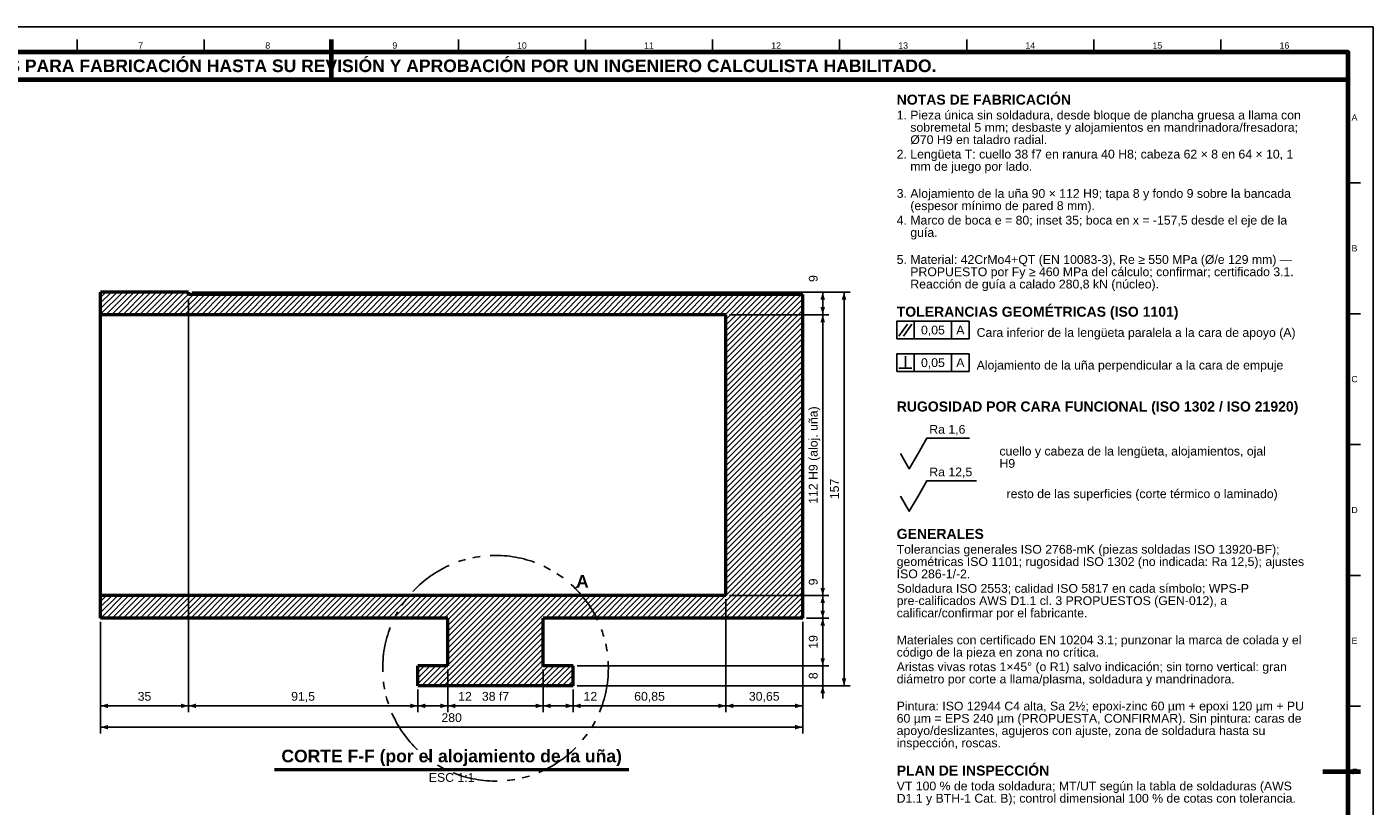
# Model space of a CAD drawing. Header units: millimetres. Extents: x 0 to 841, y 0 to 594.
# Tile 3 of 3: x 304 to 841, y 283 to 594. Entities that reach past the tile are written whole.
import ezdxf
from ezdxf.enums import TextEntityAlignment as Align

# ---------------------------------------------------------------- set-up
doc = ezdxf.new("R2010")
doc.units = ezdxf.units.MM
doc.linetypes.add('FANTASMA', pattern=[35, 18, -4, 3, -3, 3, -4])
for name, color, linetype, lineweight in [('ACH', 7, 'CONTINUOUS', 13), ('COTA', 7, 'CONTINUOUS', 25), ('FANT', 7, 'FANTASMA', 25), ('FINA', 7, 'CONTINUOUS', 25), ('MARCO', 7, 'CONTINUOUS', 70), ('TXT', 7, 'CONTINUOUS', 25), ('VIS', 7, 'CONTINUOUS', 50)]:
    doc.layers.add(name, color=color, linetype=linetype, lineweight=lineweight)
doc.styles.add('STD', font='LiberationSans-Regular.ttf')
doc.styles.add('STDB', font='LiberationSans-Bold.ttf')

msp = doc.modelspace()

# ---------------------------------------------------------------- hatches: boundary and pattern name
at = {"layer": 'ACH'}
h = msp.add_hatch(dxfattribs=at)
h.set_pattern_fill('ANSI31', scale=0.5)
h.paths.add_polyline_path([(460, 331.25), (460, 339.25), (472, 339.25), (472, 358.25), (333.5, 358.25), (333.5, 367.25), (582.85, 367.25), (582.85, 479.25), (333.5, 479.25), (333.5, 488.25), (368.5, 488.25), (368.5, 487.25), (613.5, 487.25), (613.5, 358.25), (510, 358.25), (510, 339.25), (522, 339.25), (522, 331.25)])

# ---------------------------------------------------------------- linework, layer by layer
at = {"layer": 'COTA'}
for p, q in [((368.5, 485.75), (368.5, 320.75)), ((368.5, 485.75), (368.5, 320.75)), ((370, 488.25), (624, 488.25)), ((370, 488.25), (632.5, 488.25)), ((621.5, 479.25), (621.5, 488.25)), ((630, 331.25), (630, 488.25)), ((584.35, 479.25), (624, 479.25)), ((584.35, 479.25), (624, 479.25)), ((621.5, 367.25), (621.5, 479.25)), ((651.9, 470.73), (655.3, 475.53)), ((653.7, 470.73), (657.1, 475.53)), ((658, 469.63), (658, 476.63)), ((672.9, 469.63), (672.9, 476.63)), ((654.5, 457.93), (654.5, 462.73)), ((658, 456.63), (658, 463.63)), ((672.9, 456.63), (672.9, 463.63)), ((651.9, 457.93), (657.1, 457.93)), ((582.85, 365.75), (582.85, 320.75)), ((582.85, 365.75), (582.85, 320.75)), ((584.35, 367.25), (624, 367.25)), ((584.35, 367.25), (624, 367.25)), ((621.5, 358.25), (621.5, 367.25)), ((333.5, 356.75), (333.5, 320.75)), ((333.5, 356.75), (333.5, 312.25)), ((613.5, 356.75), (613.5, 320.75)), ((613.5, 356.75), (613.5, 312.25)), ((615, 358.25), (624, 358.25)), ((615, 358.25), (624, 358.25)), ((621.5, 339.25), (621.5, 358.25)), ((621.5, 339.25), (621.5, 344.25)), ((523.5, 339.25), (624, 339.25)), ((523.5, 339.25), (624, 339.25)), ((621.5, 331.25), (621.5, 339.25)), ((472, 337.75), (472, 320.75)), ((472, 337.75), (472, 320.75)), ((510, 337.75), (510, 320.75)), ((510, 337.75), (510, 320.75)), ((460, 329.75), (460, 320.75)), ((460, 329.75), (460, 320.75)), ((522, 329.75), (522, 320.75)), ((522, 329.75), (522, 320.75)), ((523.5, 331.25), (624, 331.25)), ((523.5, 331.25), (632.5, 331.25)), ((621.5, 331.25), (621.5, 326.25)), ((333.5, 323.25), (368.5, 323.25)), ((368.5, 323.25), (460, 323.25)), ((460, 323.25), (472, 323.25)), ((472, 323.25), (510, 323.25)), ((510, 323.25), (522, 323.25)), ((522, 323.25), (582.85, 323.25)), ((582.85, 323.25), (613.5, 323.25)), ((333.5, 314.75), (613.5, 314.75))]:
    msp.add_line(p, q, dxfattribs=at)
for points in [[(651, 469.63), (679.9, 469.63), (679.9, 476.63), (651, 476.63)], [(651, 456.63), (679.9, 456.63), (679.9, 463.63), (651, 463.63)]]:
    msp.add_lwpolyline(points, close=True, dxfattribs=at)
for points in [[(659.5, 423.93), (663, 430.03), (679.99, 430.03)], [(652.5, 423.93), (656, 417.83), (659.5, 423.93)], [(659.5, 406.93), (663, 413.03), (682.82, 413.03)], [(652.5, 406.93), (656, 400.83), (659.5, 406.93)]]:
    msp.add_lwpolyline(points, dxfattribs=at)
for points in [[(621.5, 488.25), (620.6, 485.25), (622.4, 485.25)], [(630, 488.25), (629.1, 485.25), (630.9, 485.25)], [(621.5, 479.25), (622.4, 482.25), (620.6, 482.25)], [(621.5, 479.25), (620.6, 476.25), (622.4, 476.25)], [(621.5, 367.25), (622.4, 370.25), (620.6, 370.25)], [(621.5, 367.25), (620.6, 364.25), (622.4, 364.25)], [(621.5, 358.25), (622.4, 361.25), (620.6, 361.25)], [(621.5, 358.25), (620.6, 355.25), (622.4, 355.25)], [(621.5, 339.25), (622.4, 342.25), (620.6, 342.25)], [(621.5, 339.25), (622.4, 342.25), (620.6, 342.25)], [(630, 331.25), (630.9, 334.25), (629.1, 334.25)], [(621.5, 331.25), (620.6, 328.25), (622.4, 328.25)], [(333.5, 323.25), (336.5, 322.35), (336.5, 324.15)], [(368.5, 323.25), (365.5, 324.15), (365.5, 322.35)], [(368.5, 323.25), (371.5, 322.35), (371.5, 324.15)], [(460, 323.25), (457, 324.15), (457, 322.35)], [(460, 323.25), (463, 322.35), (463, 324.15)], [(472, 323.25), (469, 324.15), (469, 322.35)], [(472, 323.25), (475, 322.35), (475, 324.15)], [(510, 323.25), (507, 324.15), (507, 322.35)], [(510, 323.25), (513, 322.35), (513, 324.15)], [(522, 323.25), (519, 324.15), (519, 322.35)], [(522, 323.25), (525, 322.35), (525, 324.15)], [(582.85, 323.25), (579.85, 324.15), (579.85, 322.35)], [(582.85, 323.25), (585.85, 322.35), (585.85, 324.15)], [(613.5, 323.25), (610.5, 324.15), (610.5, 322.35)], [(333.5, 314.75), (336.5, 313.85), (336.5, 315.65)], [(613.5, 314.75), (610.5, 315.65), (610.5, 313.85)]]:
    msp.add_solid(points, dxfattribs=at)
at = {"layer": 'FANT'}
msp.add_line((522.82, 370.07), (523.65, 370.9), dxfattribs=at)
msp.add_circle((491, 338.25), 45, dxfattribs=at)
at = {"layer": 'FINA'}
for p, q in [((324.12, 584), (324.12, 589)), ((374.81, 584), (374.81, 589)), ((425.5, 584), (425.5, 589)), ((476.19, 584), (476.19, 589)), ((526.88, 584), (526.88, 589)), ((577.56, 584), (577.56, 589)), ((628.25, 584), (628.25, 589)), ((678.94, 584), (678.94, 589)), ((729.62, 584), (729.62, 589)), ((780.31, 584), (780.31, 589)), ((831, 531.82), (836, 531.82)), ((831, 479.64), (836, 479.64)), ((831, 427.45), (836, 427.45)), ((831, 375.27), (836, 375.27)), ((831, 323.09), (836, 323.09))]:
    msp.add_line(p, q, dxfattribs=at)
msp.add_lwpolyline([(0, 0), (841, 0), (841, 594), (0, 594)], close=True, dxfattribs=at)
at = {"layer": 'MARCO'}
for p, q in [((425.5, 589), (425.5, 574)), ((836, 297), (821, 297))]:
    msp.add_line(p, q, dxfattribs=at)
for points in [[(20, 10), (831, 10), (831, 584), (20, 584)], [(20, 573), (831, 573), (831, 584), (20, 584)]]:
    msp.add_lwpolyline(points, close=True, dxfattribs=at)
at = {"layer": 'VIS'}
msp.add_line((402.84, 297.85), (544.16, 297.85), dxfattribs=at)
for points in [[(368.5, 488.25), (333.5, 488.25)], [(333.5, 479.25), (333.5, 488.25)], [(368.5, 487.25), (368.5, 488.25)], [(613.5, 487.25), (368.5, 487.25)], [(613.5, 358.25), (613.5, 487.25)], [(582.85, 479.25), (333.5, 479.25)], [(333.5, 367.25), (333.5, 479.25)], [(582.85, 367.25), (582.85, 479.25)], [(582.85, 367.25), (333.5, 367.25)], [(333.5, 358.25), (333.5, 367.25)], [(472, 358.25), (333.5, 358.25)], [(472, 339.25), (472, 358.25)], [(510, 339.25), (510, 358.25)], [(613.5, 358.25), (510, 358.25)], [(460, 331.25), (460, 339.25)], [(472, 339.25), (460, 339.25)], [(522, 339.25), (510, 339.25)], [(522, 331.25), (522, 339.25)], [(522, 331.25), (460, 331.25)]]:
    msp.add_lwpolyline(points, dxfattribs=at)

# ---------------------------------------------------------------- texts
at = {"layer": 'TXT'}
for s, height, style, p in [('7', 2.5, 'STD', (349.47, 586.6)), ('8', 2.5, 'STD', (400.16, 586.6)), ('9', 2.5, 'STD', (450.84, 586.6)), ('10', 2.5, 'STD', (501.53, 586.6)), ('11', 2.5, 'STD', (552.22, 586.6)), ('12', 2.5, 'STD', (602.91, 586.6)), ('13', 2.5, 'STD', (653.59, 586.6)), ('14', 2.5, 'STD', (704.28, 586.6)), ('15', 2.5, 'STD', (754.97, 586.6)), ('16', 2.5, 'STD', (805.66, 586.6)), ('ESTOS PLANOS NO SON VÁLIDOS PARA FABRICACIÓN HASTA SU REVISIÓN Y APROBACIÓN POR UN INGENIERO CALCULISTA HABILITADO.', 5, 'STDB', (425.5, 578.5)), ('A', 2.5, 'STD', (833.6, 557.91)), ('B', 2.5, 'STD', (833.6, 505.73)), ('0,05', 3.5, 'STD', (665.45, 473.13)), ('A', 3.5, 'STD', (676.4, 473.13)), ('0,05', 3.5, 'STD', (665.45, 460.13)), ('A', 3.5, 'STD', (676.4, 460.13)), ('C', 2.5, 'STD', (833.6, 453.55)), ('D', 2.5, 'STD', (833.6, 401.36)), ('A', 5, 'STDB', (525.65, 372.9)), ('E', 2.5, 'STD', (833.6, 349.18)), ('F', 2.5, 'STD', (833.6, 297))]:
    msp.add_text(s, height=height, dxfattribs=dict(at, style=style)).set_placement(p, align=Align.MIDDLE_CENTER)
for s, height, style, p in [('NOTAS DE FABRICACIÓN', 4, 'STDB', (651, 567)), ('1. Pieza única sin soldadura, desde bloque de plancha gruesa a llama con', 3.5, 'STD', (651, 560.6)), ('    sobremetal 5 mm; desbaste y alojamientos en mandrinadora/fresadora;', 3.5, 'STD', (651, 555.7)), ('    Ø70 H9 en taladro radial.', 3.5, 'STD', (651, 550.8)), ('2. Lengüeta T: cuello 38 f7 en ranura 40 H8; cabeza 62 × 8 en 64 × 10, 1', 3.5, 'STD', (651, 545.03)), ('    mm de juego por lado.', 3.5, 'STD', (651, 540.13)), ('3. Alojamiento de la uña 90 × 112 H9; tapa 8 y fondo 9 sobre la bancada', 3.5, 'STD', (651, 529.35)), ('    (espesor mínimo de pared 8 mm).', 3.5, 'STD', (651, 524.45)), ('4. Marco de boca e = 80; inset 35; boca en x = -157,5 desde el eje de la', 3.5, 'STD', (651, 518.68)), ('    guía.', 3.5, 'STD', (651, 513.78)), ('5. Material: 42CrMo4+QT (EN 10083-3), Re ≥ 550 MPa (Ø/e 129 mm) —', 3.5, 'STD', (651, 503)), ('    PROPUESTO por Fy ≥ 460 MPa del cálculo; confirmar; certificado 3.1.', 3.5, 'STD', (651, 498.1)), ('    Reacción de guía a calado 280,8 kN (núcleo).', 3.5, 'STD', (651, 493.2)), ('TOLERANCIAS GEOMÉTRICAS (ISO 1101)', 4, 'STDB', (651, 482.43)), ('RUGOSIDAD POR CARA FUNCIONAL (ISO 1302 / ISO 21920)', 4, 'STDB', (651, 444.63)), ('GENERALES', 4, 'STDB', (651, 393.83)), ('Tolerancias generales ISO 2768-mK (piezas soldadas ISO 13920-BF);', 3.5, 'STD', (651, 387.43)), ('geométricas ISO 1101; rugosidad ISO 1302 (no indicada: Ra 12,5); ajustes', 3.5, 'STD', (651, 382.53)), ('ISO 286-1/-2.', 3.5, 'STD', (651, 377.63)), ('Soldadura ISO 2553; calidad ISO 5817 en cada símbolo; WPS-P', 3.5, 'STD', (651, 371.85)), ('pre-calificados AWS D1.1 cl. 3 PROPUESTOS (GEN-012), a', 3.5, 'STD', (651, 366.95)), ('calificar/confirmar por el fabricante.', 3.5, 'STD', (651, 362.05)), ('Materiales con certificado EN 10204 3.1; punzonar la marca de colada y el', 3.5, 'STD', (651, 351.28)), ('código de la pieza en zona no crítica.', 3.5, 'STD', (651, 346.38)), ('Aristas vivas rotas 1×45° (o R1) salvo indicación; sin torno vertical: gran', 3.5, 'STD', (651, 340.6)), ('diámetro por corte a llama/plasma, soldadura y mandrinadora.', 3.5, 'STD', (651, 335.7)), ('Pintura: ISO 12944 C4 alta, Sa 2½; epoxi-zinc 60 µm + epoxi 120 µm + PU', 3.5, 'STD', (651, 324.93)), ('60 µm = EPS 240 µm (PROPUESTA, CONFIRMAR). Sin pintura: caras de', 3.5, 'STD', (651, 320.03)), ('apoyo/deslizantes, agujeros con ajuste, zona de soldadura hasta su', 3.5, 'STD', (651, 315.13)), ('inspección, roscas.', 3.5, 'STD', (651, 310.23)), ('PLAN DE INSPECCIÓN', 4, 'STDB', (651, 299.45)), ('VT 100 % de toda soldadura; MT/UT según la tabla de soldaduras (AWS', 3.5, 'STD', (651, 293.05)), ('D1.1 y BTH-1 Cat. B); control dimensional 100 % de cotas con tolerancia.', 3.5, 'STD', (651, 288.15))]:
    msp.add_text(s, height=height, dxfattribs=dict(at, style=style)).set_placement(p, align=Align.TOP_LEFT)
at = {"layer": 'TXT', "style": 'STD'}
for s, p in [('9', (620.5, 493.67)), ('112 H9 (aloj. uña)', (620.5, 423.25)), ('157', (629, 409.75)), ('9', (620.5, 372.67)), ('19', (620.5, 348.75)), ('8', (620.5, 335.25))]:
    msp.add_text(s, height=3.5, rotation=90, dxfattribs=at).set_placement(p, align=Align.BOTTOM_CENTER)
for s, p in [('Cara inferior de la lengüeta paralela a la cara de apoyo (A)', (682.9, 472.13)), ('Alojamiento de la uña perpendicular a la cara de empuje', (682.9, 459.13)), ('cuello y cabeza de la lengüeta, alojamientos, ojal', (691.99, 424.83)), ('H9', (691.99, 419.93)), ('resto de las superficies (corte térmico o laminado)', (694.82, 407.83))]:
    msp.add_text(s, height=3.5, dxfattribs=at).set_placement(p, align=Align.MIDDLE_LEFT)
for s, p in [('Ra 1,6', (664, 430.73)), ('Ra 12,5', (664, 413.73))]:
    msp.add_text(s, height=3.5, dxfattribs=at).set_placement(p, align=Align.BOTTOM_LEFT)
at = {"layer": 'TXT'}
for s, height, style, p in [('35', 3.5, 'STD', (351, 324.25)), ('91,5', 3.5, 'STD', (414.25, 324.25)), ('12', 3.5, 'STD', (478.83, 324.25)), ('38 f7', 3.5, 'STD', (491, 324.25)), ('12', 3.5, 'STD', (528.83, 324.25)), ('60,85', 3.5, 'STD', (552.42, 324.25)), ('30,65', 3.5, 'STD', (598.17, 324.25)), ('280', 3.5, 'STD', (473.5, 315.75)), ('CORTE F-F (por el alojamiento de la uña)', 5, 'STDB', (473.5, 299.25))]:
    msp.add_text(s, height=height, dxfattribs=dict(at, style=style)).set_placement(p, align=Align.BOTTOM_CENTER)
at = {"layer": 'TXT', "style": 'STD'}
msp.add_text('ESC 1:1', height=3.5, dxfattribs=at).set_placement((473.5, 296.45), align=Align.TOP_CENTER)

doc.saveas('drawing.dxf')
